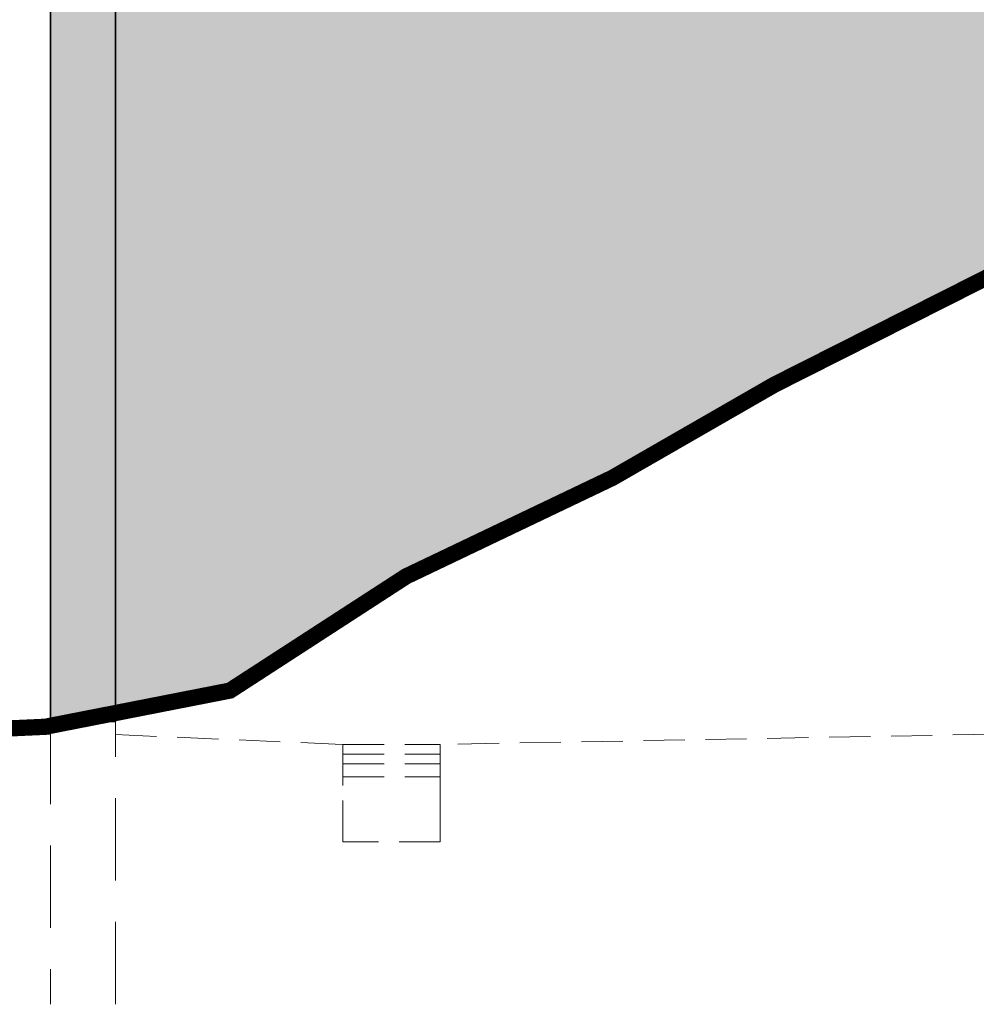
# Model space of a CAD drawing. Header units: millimetres. Extents: x 14041 to 23361, y -6349 to 12956.
# Tile 29 of 106: x 19895 to 20190, y 4411 to 4714. Entities that reach past the tile are written whole.
import ezdxf

# ---------------------------------------------------------------- set-up
doc = ezdxf.new("R2010")
doc.units = ezdxf.units.MM
doc.linetypes.add('KRESKOWA', pattern=[19.05, 12.7, -6.35])
for name, color, linetype, lineweight in [('A-odwodnienie liniowe', 5, 'Continuous', 15), ('A-wypełnienie', 252, 'Continuous', 9), ('A-ściany projektowane', 5, 'Continuous', 35), ('E-obrys', 7, 'Continuous', 9)]:
    doc.layers.add(name, color=color, linetype=linetype, lineweight=lineweight)

msp = doc.modelspace()

# ---------------------------------------------------------------- hatches: boundary and pattern name
at = {"layer": 'A-wypełnienie', "lineweight": 15, "ltscale": 2, "transparency": 33554687}
h = msp.add_hatch(color=253, dxfattribs=at)
h.dxf.hatch_style = 1
h.paths.add_polyline_path([(19924.64, 4503.15), (19960.56, 4507.83), (20006.93, 4537.89), (20078.51, 4573.4), (20192.76, 4634.53), (20299.16, 4702.13), (20381.34, 4773.93), (20419.15, 4788.9), (19924.69, 4788.9), (19924.73, 4833.9), (19904.73, 4833.9), (19904.73, 4498.95)])

# ---------------------------------------------------------------- linework, layer by layer
at = {"layer": 'A-odwodnienie liniowe', "color": 8, "linetype": 'KRESKOWA', "lineweight": 9}
for p, q in [((19994.73, 4490.9), (19994.73, 4460.9)), ((19994.73, 4490.9), (20024.73, 4490.9)), ((20024.73, 4490.9), (20024.73, 4460.9)), ((19994.73, 4487.9), (20024.73, 4487.9)), ((19994.73, 4484.9), (20024.73, 4484.9))]:
    msp.add_line(p, q, dxfattribs=at)
msp.add_lwpolyline([(19994.73, 4480.9), (20024.73, 4480.9), (20024.73, 4460.9), (19994.73, 4460.9)], close=True, dxfattribs=at)
at = {"layer": 'A-ściany projektowane', "color": 7}
for p, q in [((19904.73, 4833.9), (19904.73, 4498.95)), ((19924.73, 4497.9), (19924.73, 4818.85))]:
    msp.add_line(p, q, dxfattribs=at)
at = {"layer": 'A-ściany projektowane', "lineweight": 15}
msp.add_line((19904.73, 4497.9), (19904.73, 4708.9), dxfattribs=at)
at = {"layer": 'A-ściany projektowane', "color": 8, "linetype": 'KRESKOWA', "lineweight": 9}
for p, q in [((20404.73, 4497.9), (20024.73, 4490.9)), ((19924.73, 4493.9), (19994.73, 4490.9))]:
    msp.add_line(p, q, dxfattribs=at)
at = {"layer": 'A-ściany projektowane'}
msp.add_lwpolyline([(19924.73, 4497.9), (19904.73, 4497.9)], dxfattribs=at)
at = {"layer": 'E-obrys', "const_width": 5}
for points in [[(19903.16, 4496.33), (19960.01, 4507.47), (20014.25, 4542.64), (20077.7, 4572.94), (20127.53, 4601.6), (20192.76, 4634.53), (20252.07, 4670.16), (20299.16, 4702.13), (20381.34, 4773.93), (20424.73, 4787.9)], [(19904.73, 4496.4), (19653.8, 4484.9)]]:
    msp.add_lwpolyline(points, dxfattribs=at)
at = {"layer": 'E-obrys', "linetype": 'KRESKOWA', "ltscale": 2}
for points in [[(19904.73, 4497.9), (19904.73, 4410.9)], [(19924.73, 4410.9), (19924.73, 4497.9)]]:
    msp.add_lwpolyline(points, dxfattribs=at)

doc.saveas('drawing.dxf')
